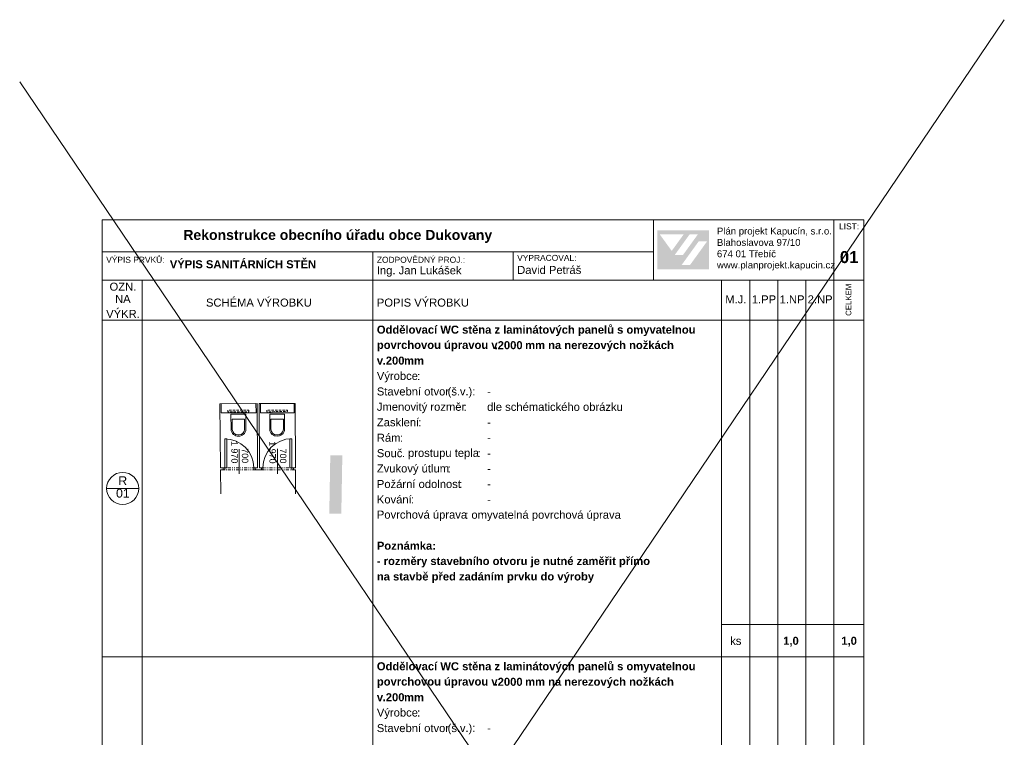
# Model space of a CAD drawing. Header units: millimetres. Extents: x 15381 to 191117, y -190522 to 367005.
# Tile 44 of 79: x 108246 to 132804, y 107022 to 124929. Entities that reach past the tile are written whole.
import ezdxf

# ---------------------------------------------------------------- set-up
doc = ezdxf.new("R2010")
doc.units = ezdxf.units.MM
doc.header["$MEASUREMENT"] = 0
doc.linetypes.add('Čerchovaná se dvěma tečkami S', pattern=[202.5, 75, -32.5, 15, -32.5, 15, -32.5])
doc.linetypes.add('čárkovaná 1', pattern=[90, 60, -30])
doc.layers.add('Nové_Výplně - Povrchové', color=7, linetype='Continuous')
doc.layers.add('TZB - kanalizace', color=7, linetype='Continuous')
doc.styles.add('GENEROVANÝ_STYL_1', font='txt')
doc.styles.add('GENEROVANÝ_STYL_2', font='txt')

msp = doc.modelspace()

# ---------------------------------------------------------------- hatches: boundary and pattern name
at = {"linetype": 'Continuous', "lineweight": 13}
h = msp.add_hatch(color=1, dxfattribs=at)
h.paths.add_polyline_path([(124151.8, 118701.2), (125442.3, 118701.2), (125442.3, 119674.8), (124151.8, 119674.8)])
h.paths.add_polyline_path([(124211.2, 119571.7), (124806.3, 119570.7), (124508.9, 119159.5)], flags=0)
h.paths.add_polyline_path([(124581.7, 119054.8), (124955.5, 119572.3), (125161.1, 119572.3), (124787.1, 119053.8)], flags=0)
h.paths.add_polyline_path([(124968, 118811.1), (124758.4, 118811.1), (125180.8, 119396.6), (125390.4, 119396.6)], flags=0)
at = {"layer": 'Nové_Výplně - Povrchové', "linetype": 'Continuous', "lineweight": 0, "true_color": 0xffffff}
msp.add_hatch(color=7, dxfattribs=at).paths.add_polyline_path([(116267.6, 112600.8), (116293.2, 114055.6), (115993.2, 114060.9), (115967.6, 112606.1)])

# ---------------------------------------------------------------- linework, layer by layer
at = {"color": 7, "linetype": 'Continuous', "lineweight": 20}
for p, q in [((129304.2, 119933.2), (110304.2, 119933.2)), ((110304.2, 119933.2), (110304.2, 92233.2)), ((124054.2, 118433.2), (124054.2, 119933.2)), ((128554.2, 119933.2), (128554.2, 118433.2)), ((129304.2, 92233.2), (129304.2, 119933.2)), ((124054.2, 119133.2), (110304.2, 119133.2)), ((117054.2, 119133.2), (117054.2, 118433.2)), ((120554.2, 119133.2), (120554.2, 118433.2)), ((129304.2, 118433.2), (110304.2, 118433.2)), ((111304.2, 118433.2), (111304.2, 117433.2)), ((117054.2, 118433.2), (117054.2, 117433.2)), ((125754.2, 118433.2), (125754.2, 117433.2)), ((126454.2, 118433.2), (126454.2, 117433.2)), ((127154.2, 118433.2), (127154.2, 117433.2)), ((127854.2, 118433.2), (127854.2, 117433.2)), ((128554.2, 118433.2), (128554.2, 117433.2)), ((127054.2, 117433.2), (110304.2, 117433.2)), ((111304.2, 117433.2), (111304.2, 109033.2)), ((117054.2, 117433.2), (117054.2, 109033.2)), ((125754.2, 117433.2), (125754.2, 109033.2)), ((126454.2, 117433.2), (126454.2, 109033.2)), ((129304.2, 117433.2), (127054.2, 117433.2)), ((127154.2, 117433.2), (127154.2, 109033.2)), ((127854.2, 117433.2), (127854.2, 109033.2)), ((128554.2, 117433.2), (128554.2, 109033.2)), ((115119.4, 115349.9), (115123.2, 113749.6)), ((115123.4, 113699.6), (115124.8, 113099.6)), ((111214.7, 113233.2), (110414.7, 113233.2)), ((129304.2, 109833.2), (125754.2, 109833.2)), ((129304.2, 109033.2), (110304.2, 109033.2)), ((111304.2, 109033.2), (111304.2, 100633.2)), ((117054.2, 109033.2), (117054.2, 100633.2)), ((125754.2, 109033.2), (125754.2, 100633.2)), ((126454.2, 109033.2), (126454.2, 100633.2)), ((127154.2, 109033.2), (127154.2, 100633.2)), ((127854.2, 109033.2), (127854.2, 100633.2)), ((128554.2, 109033.2), (128554.2, 100633.2))]:
    msp.add_line(p, q, dxfattribs=at)
at = {"color": 7, "linetype": 'Continuous', "lineweight": 13}
for p, q in [((113886, 115086.7), (113516, 115086)), ((113516, 115086), (113516.6, 114706)), ((113701.2, 114961.4), (113546.2, 114961.2)), ((113546.2, 114961.2), (113546.6, 114706.2)), ((113856.2, 114961.7), (113701.2, 114961.4)), ((113856.6, 114706.7), (113856.2, 114961.7)), ((113886.6, 114706.7), (113886, 115086.7)), ((114851.9, 115088.2), (114481.9, 115088.2)), ((114481.9, 115088.2), (114481.9, 114708.2)), ((114666.9, 114963.3), (114511.9, 114963.3)), ((114511.9, 114963.3), (114511.9, 114708.3)), ((114821.9, 114963.3), (114666.9, 114963.3)), ((114821.9, 114708.3), (114821.9, 114963.3)), ((114851.9, 114708.2), (114851.9, 115088.2)), ((113516.6, 114706), (113521, 114668.7)), ((113856.6, 114706.7), (113856.7, 114706.7)), ((113882.3, 114669.3), (113886.6, 114706.7)), ((114481.9, 114708.2), (114486.2, 114670.8)), ((114821.9, 114708.3), (114822, 114708.3)), ((114847.5, 114670.8), (114851.9, 114708.2)), ((113409.5, 114469.5), (113359.5, 114469.4)), ((113359.5, 114469.4), (113361.2, 113745.4)), ((113411.2, 113745.5), (113409.5, 114469.5)), ((113521, 114668.7), (113533.9, 114633.4)), ((113533.9, 114633.4), (113554.5, 114602)), ((113554.5, 114602), (113581.8, 114576.1)), ((113581.8, 114576.1), (113609, 114559)), ((113609, 114559), (113638.6, 114546.5)), ((113638.6, 114546.5), (113669.8, 114538.9)), ((113669.8, 114538.9), (113701.9, 114536.3)), ((113686.2, 114567.1), (113717.4, 114567.2)), ((113686.2, 114567.1), (113686.3, 114567.1)), ((113701.9, 114536.3), (113733.9, 114539)), ((113733.9, 114539), (113765.1, 114546.7)), ((113765.1, 114546.7), (113794.7, 114559.3)), ((113794.7, 114559.3), (113821.8, 114576.6)), ((113821.8, 114576.6), (113849, 114602.5)), ((113849, 114602.5), (113869.6, 114634)), ((113869.6, 114634), (113882.3, 114669.3)), ((114486.2, 114670.8), (114499.1, 114635.5)), ((114499.1, 114635.5), (114519.6, 114604.1)), ((114519.6, 114604.1), (114546.9, 114578.2)), ((114546.9, 114578.2), (114574.1, 114561)), ((114574.1, 114561), (114603.6, 114548.4)), ((114603.6, 114548.4), (114634.9, 114540.8)), ((114634.9, 114540.8), (114666.9, 114538.2)), ((114651.3, 114569), (114651.3, 114569)), ((114651.3, 114569), (114682.5, 114569)), ((114666.9, 114538.2), (114698.9, 114540.8)), ((114698.9, 114540.8), (114730.1, 114548.4)), ((114730.1, 114548.4), (114759.7, 114561)), ((114759.7, 114561), (114786.9, 114578.2)), ((114786.9, 114578.2), (114814.2, 114604.1)), ((114814.2, 114604.1), (114834.7, 114635.5)), ((114834.7, 114635.5), (114847.5, 114670.8)), ((114983.5, 114473.2), (115033.5, 114473.4)), ((114985.2, 113749.2), (114983.5, 114473.2)), ((115033.5, 114473.4), (115035.2, 113749.4)), ((113722.1, 114215.2), (113723.6, 113596.2)), ((114672.1, 114217.5), (114673.6, 113598.5)), ((113323.2, 113745.3), (113361.2, 113745.4)), ((113323.2, 113745.3), (113323.4, 113695.3)), ((113323.4, 113695.3), (113323.2, 113745.3)), ((113323.2, 113745.3), (113323.4, 113695.3)), ((113361.2, 113745.4), (113411.2, 113745.5)), ((113361.2, 113745.4), (113361.4, 113695.4)), ((114085.2, 113747.1), (114123.2, 113747.2)), ((114085.4, 113697.1), (114085.2, 113747.1)), ((114123.2, 113747.2), (114123.4, 113697.2)), ((114123.2, 113747.2), (114123.4, 113697.2)), ((114123.2, 113747.2), (114123.4, 113697.2)), ((114273.2, 113747.6), (114273.3, 113697.6)), ((114311.2, 113747.6), (114273.2, 113747.6)), ((114273.2, 113747.6), (114273.3, 113697.6)), ((114273.2, 113747.6), (114273.3, 113697.6)), ((114311.3, 113697.6), (114311.2, 113747.6)), ((115035.2, 113749.4), (114985.2, 113749.2)), ((115073.2, 113749.5), (115035.2, 113749.4)), ((115035.2, 113749.4), (115035.3, 113699.4)), ((115073.2, 113749.5), (115073.3, 113699.5)), ((115073.3, 113699.5), (115073.2, 113749.5)), ((115073.2, 113749.5), (115073.3, 113699.5)), ((113373.4, 113695.4), (113323.4, 113695.3)), ((113361.4, 113695.4), (113373.4, 113695.4)), ((114123.4, 113697.2), (114073.4, 113697.1)), ((114073.4, 113697.1), (114085.4, 113697.1)), ((114273.3, 113697.6), (114323.3, 113697.7)), ((114323.3, 113697.7), (114311.3, 113697.6)), ((115023.3, 113699.3), (115073.3, 113699.5)), ((115035.3, 113699.4), (115023.3, 113699.3))]:
    msp.add_line(p, q, dxfattribs=at)
at = {"color": 7, "linetype": 'Čerchovaná se dvěma tečkami S', "lineweight": 13}
for p, q in [((114123.2, 113747.2), (113323.2, 113745.3)), ((114273.2, 113747.6), (115073.2, 113749.5)), ((114123.4, 113697.2), (113323.4, 113695.3)), ((114273.3, 113697.6), (115073.3, 113699.5))]:
    msp.add_line(p, q, dxfattribs=at)
at = {"color": 7, "linetype": 'Continuous', "lineweight": 13, "flags": 128}
for points in [[(113239, 115346.8), (114169.4, 115348.3)], [(113257.4, 113745.1), (113239, 115346.8)], [(114139.6, 115348.3), (113271.2, 115346.8)], [(114169.4, 115348.3), (114173.2, 113747.3)], [(114219.4, 115348.4), (115119.2, 115349.9)], [(114223.2, 113747.4), (114219.4, 115348.4)], [(115089.4, 115349.9), (114249.6, 115348.5)], [(113271.6, 115116.8), (114140, 115118.3)], [(114250, 115118.5), (115089.7, 115119.9)], [(113323.2, 113745.3), (113257.4, 113745.1)], [(114173.2, 113747.3), (114123.2, 113747.2)], [(114273.2, 113747.6), (114223.2, 113747.4)], [(115123.2, 113749.6), (115073.2, 113749.5)], [(113258, 113695.1), (113323.4, 113695.3)], [(113264.9, 113095.2), (113258, 113695.1)], [(114123.4, 113697.2), (114273.3, 113697.6)], [(115073.3, 113699.5), (115123.3, 113699.6)]]:
    msp.add_lwpolyline(points, dxfattribs=at)
for points in [[(113271.6, 115116.8), (114140, 115118.3), (114139.6, 115348.3), (113271.2, 115346.8)], [(114250, 115118.5), (115089.7, 115119.9), (115089.4, 115349.9), (114249.6, 115348.5)]]:
    msp.add_lwpolyline(points, close=True, dxfattribs=at)
at = {"color": 7, "linetype": 'čárkovaná 1', "lineweight": 13, "flags": 128}
for points in [[(113960.8, 115186.8), (113960.9, 115146.8), (113440.9, 115145.9), (113440.9, 115185.9)], [(114926.8, 115188.6), (114926.8, 115148.6), (114406.8, 115147.7), (114406.8, 115187.7)]]:
    msp.add_lwpolyline(points, close=True, dxfattribs=at)
at = {"color": 7, "linetype": 'Continuous', "lineweight": 20}
msp.add_circle((110814.7, 113233.2), 400, dxfattribs=at)
at = {"color": 7, "linetype": 'Continuous', "lineweight": 13}
for centre, radius, start, end in [((113692.7, 114713.2), 146.2, 182.75595, 267.48426), ((113710.5, 114713.3), 146.2, 272.70763, 357.43594), ((114658, 114715.1), 146.2, 182.66001, 267.38831), ((114675.8, 114715.1), 146.2, 272.61169, 357.33999), ((113361.2, 113745.4), 724, 0.13638, 90.13638), ((115035.2, 113749.4), 724, 90.13638, 180.13638)]:
    msp.add_arc(centre, radius, start, end, dxfattribs=at)
at = {"layer": 'TZB - kanalizace', "color": 8, "linetype": 'Continuous', "lineweight": 20}
for p, q in [((108632.6, 89155.2), (132804.3, 124929.3)), ((131257.3, 89348.5), (108245.8, 123382.3))]:
    msp.add_line(p, q, dxfattribs=at)

# ---------------------------------------------------------------- texts
at = {"color": 7, "linetype": 'Continuous', "lineweight": 20, "attachment_point": 7}
for s, insert, char_height, style in [('\\A1;{\\pql;\\fArial|b0|i0|c238|p38;LIST:}', (128682.3, 119695.2), 150, 'GENEROVANÝ_STYL_1'), ('\\A1;{\\pql;\\fArial|b1|i0|c238|p38;Rekonstrukce obecního úřadu obce Dukovany}', (112326.7, 119358.9), 250, 'GENEROVANÝ_STYL_2'), ('\\A1;{\\pql;\\fArial|b0|i0|c238|p38;Plán projekt Kapucín, s.r.o.}', (125636.4, 119517.8), 171, 'GENEROVANÝ_STYL_1'), ('\\A1;{\\pql;\\fArial|b0|i0|c238|p38;Blahoslavova 97/10}', (125636.4, 119281.9), 171, 'GENEROVANÝ_STYL_1'), ('\\A1;{\\pql;\\fArial|b0|i0|c238|p38;674 01 Třebíč}', (125636.4, 118999.5), 171, 'GENEROVANÝ_STYL_1'), ('\\A1;{\\pql;\\fArial|b1|i0|c238|p38;01}', (128701.5, 118851.1), 300, 'GENEROVANÝ_STYL_2'), ('\\A1;{\\pql;\\fArial|b0|i0|c238|p38;VÝPIS PRVKŮ:}', (110403.3, 118860.5), 150, 'GENEROVANÝ_STYL_1'), ('\\A1;{\\pql;\\fArial|b1|i0|c238|p38;VÝPIS SANITÁRNÍCH STĚN}', (111990, 118724.3), 200, 'GENEROVANÝ_STYL_2'), ('\\A1;{\\pql;\\fArial|b0|i0|c238|p38;ZODPOVĚDNÝ PROJ.:}', (117154.2, 118860.5), 150, 'GENEROVANÝ_STYL_1'), ('\\A1;{\\pql;\\fArial|b0|i0|c238|p38;VYPRACOVAL:}', (120654.2, 118907.9), 150, 'GENEROVANÝ_STYL_1'), ('\\A1;{\\pql;\\fArial|b0|i0|c238|p38;Ing. Jan Lukášek}', (117154.2, 118515), 200, 'GENEROVANÝ_STYL_1'), ('\\A1;{\\pql;\\fArial|b0|i0|c238|p38;David Petráš}', (120654.2, 118581.7), 200, 'GENEROVANÝ_STYL_1'), ('\\A1;{\\pql;\\fArial|b0|i0|c238|p38;www.planprojekt.kapucin.cz}', (125636.4, 118670.6), 171, 'GENEROVANÝ_STYL_1'), ('\\A1;{\\pql;\\fArial|b0|i0|c238|p38;OZN.}', (110486.5, 118164.6), 200, 'GENEROVANÝ_STYL_1'), ('\\A1;{\\pql;\\fArial|b0|i0|c238|p38;NA}', (110624.6, 117862.1), 200, 'GENEROVANÝ_STYL_1'), ('\\A1;{\\pql;\\fArial|b0|i0|c238|p38;SCHÉMA VÝROBKU}', (112891.9, 117767.2), 200, 'GENEROVANÝ_STYL_1'), ('\\A1;{\\pql;\\fArial|b0|i0|c238|p38;POPIS VÝROBKU}', (117154.2, 117767.2), 200, 'GENEROVANÝ_STYL_1'), ('\\A1;{\\pql;\\fArial|b0|i0|c238|p38;M.J.}', (125844.5, 117847.1), 200, 'GENEROVANÝ_STYL_1'), ('\\A1;{\\pql;\\fArial|b0|i0|c238|p38;1.PP}', (126507, 117850.3), 200, 'GENEROVANÝ_STYL_1'), ('\\A1;{\\pql;\\fArial|b0|i0|c238|p38;1.NP}', (127199.7, 117850.3), 200, 'GENEROVANÝ_STYL_1'), ('\\A1;{\\pql;\\fArial|b0|i0|c238|p38;2.NP}', (127899.7, 117850.3), 200, 'GENEROVANÝ_STYL_1'), ('\\A1;{\\pql;\\fArial|b0|i0|c238|p38;VÝKR.}', (110403.3, 117487.8), 200, 'GENEROVANÝ_STYL_1'), ('\\A1;{\\pql;\\fArial|b1|i0|c238|p38;Oddělovací WC stěna z laminátových panelů s omyvatelnou}', (117154.2, 117034.5), 200, 'GENEROVANÝ_STYL_2'), ('\\A1;{\\pql;\\fArial|b1|i0|c238|p38;2000}', (120167.7, 116704.1), 200, 'GENEROVANÝ_STYL_2'), ('\\A1;{\\pql;\\fArial|b1|i0|c238|p38;povrchovou úpravou v}', (117154.2, 116653.2), 200, 'GENEROVANÝ_STYL_2'), ('\\A1;{\\pql;\\fArial|b1|i0|c238|p38;.}', (120090.9, 116707.4), 200, 'GENEROVANÝ_STYL_2'), ('\\A1;{\\pql;\\fArial|b1|i0|c238|p38; mm na nerezových nožkách}', (120774.8, 116649.6), 200, 'GENEROVANÝ_STYL_2'), ('\\A1;{\\pql;\\fArial|b1|i0|c238|p38;v}', (117154.2, 116322.4), 200, 'GENEROVANÝ_STYL_2'), ('\\A1;{\\pql;\\fArial|b1|i0|c238|p38;200}', (117377.3, 116319.2), 200, 'GENEROVANÝ_STYL_2'), ('\\A1;{\\pql;\\fArial|b1|i0|c238|p38;mm }', (117832.6, 116322.4), 200, 'GENEROVANÝ_STYL_2'), ('\\A1;{\\pql;\\fArial|b1|i0|c238|p38;.}', (117300.5, 116322.4), 200, 'GENEROVANÝ_STYL_2'), ('\\A1;{\\pql;\\fArial|b1|i0|c238|p38;^I}', (118395.8, 116322.4), 200, 'GENEROVANÝ_STYL_2'), ('\\A1;{\\pql;\\fArial|b1|i0|c238|p38;^I}', (119904.2, 116322.4), 200, 'GENEROVANÝ_STYL_2'), ('\\A1;{\\pql;\\fArial|b0|i0|c238|p38;Výrobce}', (117154.2, 115879.9), 200, 'GENEROVANÝ_STYL_1'), ('\\A1;{\\pql;\\fArial|b0|i0|c238|p38;:}', (118158.1, 115937.5), 200, 'GENEROVANÝ_STYL_1'), ('\\A1;{\\pql;\\fArial|b0|i0|c238|p38;^I}', (118234.9, 115937.5), 200, 'GENEROVANÝ_STYL_1'), ('\\A1;{\\pql;\\fArial|b0|i0|c238|p38;^I}', (119904.2, 115937.5), 200, 'GENEROVANÝ_STYL_1'), ('\\A1;{\\pql;\\fArial|b0|i0|c238|p38;^I}', (120329.2, 115937.5), 200, 'GENEROVANÝ_STYL_1'), ('\\A1;{\\pql;\\fArial|b0|i0|c238|p38;Stavební otvor}', (117154.2, 115549.3), 200, 'GENEROVANÝ_STYL_1'), ('\\A1;{\\pql;\\fArial|b0|i0|c238|p38;(}', (118920.6, 115494.9), 200, 'GENEROVANÝ_STYL_1'), ('\\A1;{\\pql;\\fArial|b0|i0|c238|p38;š}', (119012, 115549.4), 200, 'GENEROVANÝ_STYL_1'), ('\\A1;{\\pql;\\fArial|b0|i0|c238|p38;v}', (119226, 115552.6), 200, 'GENEROVANÝ_STYL_1'), ('\\A1;{\\pql;\\fArial|b0|i0|c238|p38;.): }', (119363.1, 115494.9), 200, 'GENEROVANÝ_STYL_1'), ('\\A1;{\\pql;\\fArial|b0|i0|c238|p38;.}', (119149.2, 115552.6), 200, 'GENEROVANÝ_STYL_1'), ('\\A1;{\\pql;\\fArial|b0|i0|c238|p38;^I}', (119684.9, 115552.6), 200, 'GENEROVANÝ_STYL_1'), ('\\A1;{\\pql;\\fArial|b0|i0|c238|p38;-}', (119904.2, 115552.6), 200, 'GENEROVANÝ_STYL_1'), ('\\A1;{\\pql;\\fArial|b0|i0|c238|p38;Jmenovitý rozměr}', (117154.2, 115110.1), 200, 'GENEROVANÝ_STYL_1'), ('\\A1;{\\pql;\\fArial|b0|i0|c238|p38;:}', (119315.6, 115167.7), 200, 'GENEROVANÝ_STYL_1'), ('\\A1;{\\pql;\\fArial|b0|i0|c238|p38;dle schématického obrázku}', (119904.2, 115164.5), 200, 'GENEROVANÝ_STYL_1'), ('\\A1;{\\pql;\\fArial|b0|i0|c238|p38;Zasklení}', (117154.2, 114779.6), 200, 'GENEROVANÝ_STYL_1'), ('\\A1;{\\pql;\\fArial|b0|i0|c238|p38;^I}', (119392.4, 115167.7), 200, 'GENEROVANÝ_STYL_1'), ('\\A1;{\\pql;\\fArial|b0|i0|c238|p38;: }', (118189.2, 114782.8), 200, 'GENEROVANÝ_STYL_1'), ('\\A1;{\\pql;\\fArial|b0|i0|c238|p38;^I}', (118342.8, 114782.8), 200, 'GENEROVANÝ_STYL_1'), ('\\A1;{\\pql;\\fArial|b0|i0|c238|p38;-}', (119904.2, 114782.8), 200, 'GENEROVANÝ_STYL_1'), ('\\A1;{\\pql;\\fArial|b0|i0|c238|p38;Rám}', (117154.2, 114394.7), 200, 'GENEROVANÝ_STYL_1'), ('\\A1;{\\pql;\\fArial|b0|i0|c238|p38;: }', (117732, 114397.8), 200, 'GENEROVANÝ_STYL_1'), ('\\A1;{\\pql;\\fArial|b0|i0|c238|p38;-}', (119904.2, 114397.8), 200, 'GENEROVANÝ_STYL_1'), ('\\A1;{\\pql;\\fArial|b0|i0|c238|p38;Souč}', (117154.2, 114009.6), 200, 'GENEROVANÝ_STYL_1'), ('\\A1;{\\pql;\\fArial|b0|i0|c238|p38;^I}', (117885.6, 114397.8), 200, 'GENEROVANÝ_STYL_1'), ('\\A1;{\\pql;\\fArial|b0|i0|c238|p38;. }', (117777.7, 114012.9), 200, 'GENEROVANÝ_STYL_1'), ('\\A1;{\\pql;\\fArial|b0|i0|c238|p38;prostupu tepla}', (117931.3, 113958.5), 200, 'GENEROVANÝ_STYL_1'), ('\\A1;{\\pql;\\fArial|b0|i0|c238|p38;: }', (119664.8, 114012.9), 200, 'GENEROVANÝ_STYL_1'), ('\\A1;{\\pql;\\fArial|b0|i0|c238|p38;^I}', (119818.4, 114012.9), 200, 'GENEROVANÝ_STYL_1'), ('\\A1;{\\pql;\\fArial|b0|i0|c238|p38;-}', (119904.2, 114012.9), 200, 'GENEROVANÝ_STYL_1'), ('\\A1;{\\pql;\\fArial|b0|i0|c238|p38;Zvukový útlum}', (117154.2, 113570.4), 200, 'GENEROVANÝ_STYL_1'), ('\\A1;{\\pql;\\fArial|b0|i0|c238|p38;: }', (118920.6, 113628), 200, 'GENEROVANÝ_STYL_1'), ('\\A1;{\\pql;\\fArial|b0|i0|c238|p38;-}', (119904.2, 113628), 200, 'GENEROVANÝ_STYL_1'), ('\\A1;{\\pql;\\fArial|b0|i0|c238|p38;R}', (110706.1, 113314.6), 220, 'GENEROVANÝ_STYL_1'), ('\\A1;{\\pql;\\fArial|b0|i0|c238|p38;Požární odolnost}', (117154.2, 113239.9), 200, 'GENEROVANÝ_STYL_1'), ('\\A1;{\\pql;\\fArial|b0|i0|c238|p38;^I}', (119074.2, 113628), 200, 'GENEROVANÝ_STYL_1'), ('\\A1;{\\pql;\\fArial|b0|i0|c238|p38;01}', (110647.8, 113000.5), 220, 'GENEROVANÝ_STYL_1'), ('\\A1;{\\pql;\\fArial|b0|i0|c238|p38;: }', (119207.7, 113243.1), 200, 'GENEROVANÝ_STYL_1'), ('\\A1;{\\pql;\\fArial|b0|i0|c238|p38;^I}', (119361.3, 113243.1), 200, 'GENEROVANÝ_STYL_1'), ('\\A1;{\\pql;\\fArial|b0|i0|c238|p38;-}', (119904.2, 113243.1), 200, 'GENEROVANÝ_STYL_1'), ('\\A1;{\\pql;\\fArial|b0|i0|c238|p38;Kování}', (117154.2, 112855), 200, 'GENEROVANÝ_STYL_1'), ('\\A1;{\\pql;\\fArial|b0|i0|c238|p38;: }', (118006.3, 112858.2), 200, 'GENEROVANÝ_STYL_1'), ('\\A1;{\\pql;\\fArial|b0|i0|c238|p38;^I}', (118159.9, 112858.2), 200, 'GENEROVANÝ_STYL_1'), ('\\A1;{\\pql;\\fArial|b0|i0|c238|p38;-}', (119904.2, 112858.2), 200, 'GENEROVANÝ_STYL_1'), ('\\A1;{\\pql;\\fArial|b0|i0|c238|p38;Povrchová úprava}', (117154.2, 112418.8), 200, 'GENEROVANÝ_STYL_1'), ('\\A1;{\\pql;\\fArial|b0|i0|c238|p38;: }', (119359.4, 112473.2), 200, 'GENEROVANÝ_STYL_1'), ('\\A1;{\\pql;\\fArial|b0|i0|c238|p38;omyvatelná povrchová úprava}', (119513, 112415.6), 200, 'GENEROVANÝ_STYL_1'), ('\\A1;{\\pql;\\fArial|b0|i0|c238|p38;^I}', (123159.2, 112473.2), 200, 'GENEROVANÝ_STYL_1'), ('\\A1;{\\pql;\\fArial|b1|i0|c238|p38;Poznámka:}', (117154.2, 111700.2), 200, 'GENEROVANÝ_STYL_2'), ('\\A1;{\\pql;\\fArial|b1|i0|c238|p38;- rozměry stavebního otvoru je nutné zaměřit přímo}', (117154.2, 111260.7), 200, 'GENEROVANÝ_STYL_2'), ('\\A1;{\\pql;\\fArial|b1|i0|c238|p38;na stavbě před zadáním prvku do výroby}', (117154.2, 110875.8), 200, 'GENEROVANÝ_STYL_2'), ('\\A1;{\\pql;\\fArial|b0|i0|c238|p38;ks}', (125967, 109325.8), 200, 'GENEROVANÝ_STYL_1'), ('\\A1;{\\pql;\\fArial|b1|i0|c238|p38;1,0}', (127289, 109285.6), 200, 'GENEROVANÝ_STYL_2'), ('\\A1;{\\pql;\\fArial|b1|i0|c238|p38;1,0}', (128739, 109285.6), 200, 'GENEROVANÝ_STYL_2'), ('\\A1;{\\pql;\\fArial|b1|i0|c238|p38;Oddělovací WC stěna z laminátových panelů s omyvatelnou}', (117154.2, 108634.5), 200, 'GENEROVANÝ_STYL_2'), ('\\A1;{\\pql;\\fArial|b1|i0|c238|p38;povrchovou úpravou v}', (117154.2, 108253.2), 200, 'GENEROVANÝ_STYL_2'), ('\\A1;{\\pql;\\fArial|b1|i0|c238|p38;.}', (120090.9, 108307.4), 200, 'GENEROVANÝ_STYL_2'), ('\\A1;{\\pql;\\fArial|b1|i0|c238|p38;2000}', (120167.7, 108304.1), 200, 'GENEROVANÝ_STYL_2'), ('\\A1;{\\pql;\\fArial|b1|i0|c238|p38; mm na nerezových nožkách}', (120774.8, 108249.6), 200, 'GENEROVANÝ_STYL_2'), ('\\A1;{\\pql;\\fArial|b1|i0|c238|p38;v}', (117154.2, 107922.4), 200, 'GENEROVANÝ_STYL_2'), ('\\A1;{\\pql;\\fArial|b1|i0|c238|p38;200}', (117377.3, 107919.2), 200, 'GENEROVANÝ_STYL_2'), ('\\A1;{\\pql;\\fArial|b1|i0|c238|p38;mm }', (117832.6, 107922.4), 200, 'GENEROVANÝ_STYL_2'), ('\\A1;{\\pql;\\fArial|b1|i0|c238|p38;.}', (117300.5, 107922.4), 200, 'GENEROVANÝ_STYL_2'), ('\\A1;{\\pql;\\fArial|b1|i0|c238|p38;^I}', (118395.8, 107922.4), 200, 'GENEROVANÝ_STYL_2'), ('\\A1;{\\pql;\\fArial|b1|i0|c238|p38;^I}', (119904.2, 107922.4), 200, 'GENEROVANÝ_STYL_2'), ('\\A1;{\\pql;\\fArial|b0|i0|c238|p38;Výrobce}', (117154.2, 107479.9), 200, 'GENEROVANÝ_STYL_1'), ('\\A1;{\\pql;\\fArial|b0|i0|c238|p38;:}', (118158.1, 107537.5), 200, 'GENEROVANÝ_STYL_1'), ('\\A1;{\\pql;\\fArial|b0|i0|c238|p38;Stavební otvor}', (117154.2, 107149.3), 200, 'GENEROVANÝ_STYL_1'), ('\\A1;{\\pql;\\fArial|b0|i0|c238|p38;^I}', (118234.9, 107537.5), 200, 'GENEROVANÝ_STYL_1'), ('\\A1;{\\pql;\\fArial|b0|i0|c238|p38;š}', (119012, 107149.4), 200, 'GENEROVANÝ_STYL_1'), ('\\A1;{\\pql;\\fArial|b0|i0|c238|p38;^I}', (119904.2, 107537.5), 200, 'GENEROVANÝ_STYL_1'), ('\\A1;{\\pql;\\fArial|b0|i0|c238|p38;^I}', (120329.2, 107537.5), 200, 'GENEROVANÝ_STYL_1'), ('\\A1;{\\pql;\\fArial|b0|i0|c238|p38;(}', (118920.6, 107094.9), 200, 'GENEROVANÝ_STYL_1'), ('\\A1;{\\pql;\\fArial|b0|i0|c238|p38;.}', (119149.2, 107152.6), 200, 'GENEROVANÝ_STYL_1'), ('\\A1;{\\pql;\\fArial|b0|i0|c238|p38;v}', (119226, 107152.6), 200, 'GENEROVANÝ_STYL_1'), ('\\A1;{\\pql;\\fArial|b0|i0|c238|p38;.): }', (119363.1, 107094.9), 200, 'GENEROVANÝ_STYL_1'), ('\\A1;{\\pql;\\fArial|b0|i0|c238|p38;^I}', (119684.9, 107152.6), 200, 'GENEROVANÝ_STYL_1'), ('\\A1;{\\pql;\\fArial|b0|i0|c238|p38;-}', (119904.2, 107152.6), 200, 'GENEROVANÝ_STYL_1')]:
    msp.add_mtext(s, dxfattribs=dict(at, insert=insert, char_height=char_height, style=style))
at = {"color": 7, "linetype": 'Continuous', "lineweight": 20, "attachment_point": 7, "style": 'GENEROVANÝ_STYL_1'}
for s, insert, char_height, rotation in [('\\A1;{\\pql;\\fArial|b0|i0|c238|p38;CELKEM}', (128989.4, 117539), 140, 90), ('\\A1;{\\pql;\\fArial|b0|i0|c238|p38;1\xa0970}', (113522.1, 114417), 160, 270.13638), ('\\A1;{\\pql;\\fArial|b0|i0|c238|p38;700}', (113783.9, 114234.8), 160, 270.13638), ('\\A1;{\\pql;\\fArial|b0|i0|c238|p38;1\xa0970}', (114472.1, 114410.6), 160, 270.13638), ('\\A1;{\\pql;\\fArial|b0|i0|c238|p38;700}', (114733.9, 114228.4), 160, 270.13638)]:
    msp.add_mtext(s, dxfattribs=dict(at, insert=insert, char_height=char_height, rotation=rotation))

doc.saveas('drawing.dxf')
